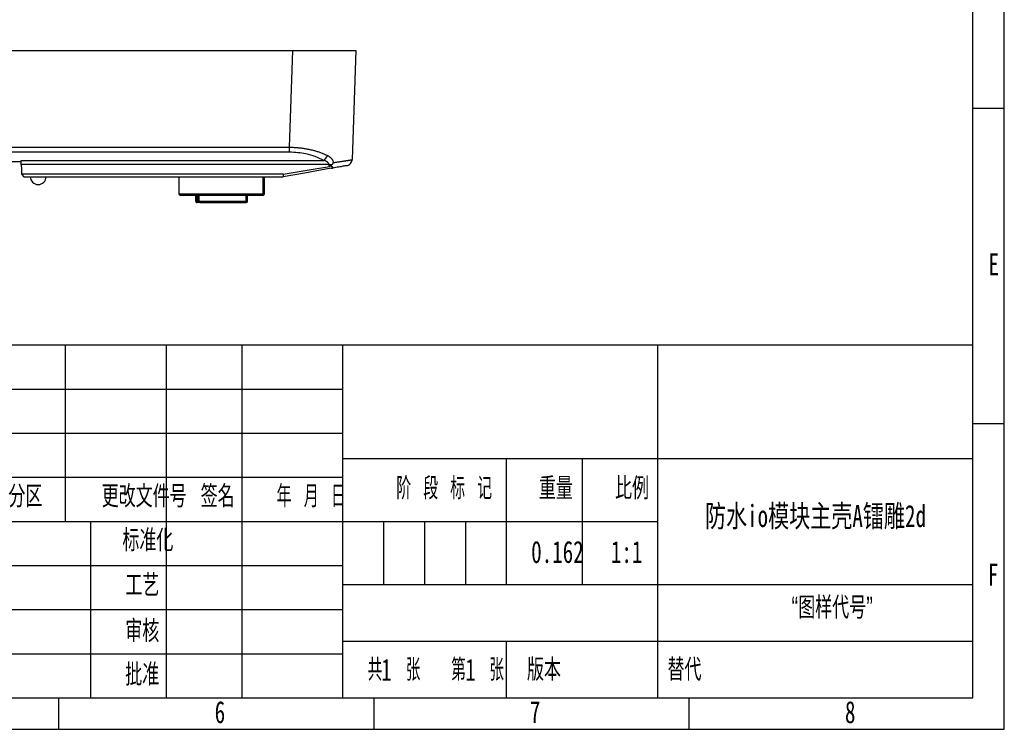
# Model space of a CAD drawing. Header units: millimetres. Extents: x 0 to 1380, y 0 to 297.
# Tile 20 of 60: x 264 to 420, y 0 to 113. Entities that reach past the tile are written whole.
import ezdxf

# ---------------------------------------------------------------- set-up
doc = ezdxf.new("R2010")
doc.units = ezdxf.units.MM
for name, color, linetype in [('10', 7, 'Continuous'), ('5', 7, 'Continuous'), ('9', 7, 'Continuous'), ('SLD-0', 7, 'Continuous')]:
    doc.layers.add(name, color=color, linetype=linetype)
doc.styles.add('SLDTEXTSTYLE0', font='TXT', dxfattribs={"width": 0.7, "bigfont": 'bigfont'})
doc.styles.add('SLDTEXTSTYLE1', font='TXT', dxfattribs={"width": 0.62, "bigfont": 'bigfont'})
doc.styles.add('SLDTEXTSTYLE2', font='TXT', dxfattribs={"width": 0.614286, "bigfont": 'bigfont'})
doc.styles.add('SLDTEXTSTYLE3', font='TXT', dxfattribs={"width": 0.6, "bigfont": 'bigfont'})
doc.styles.add('SLDTEXTSTYLE4', font='TXT', dxfattribs={"width": 0.7})

msp = doc.modelspace()

# ---------------------------------------------------------------- linework, layer by layer
at = {"color": 7, "linetype": 'Continuous', "lineweight": 25}
for p, q in [((107.12, 107.7), (307.13, 107.7)), ((306.59, 92.37), (307.13, 107.7)), ((307.13, 107.7), (317.12, 107.7)), ((317.12, 107.7), (316.52, 90.41)), ((306.59, 91.58), (306.59, 92.37)), ((306.59, 91.58), (218.72, 91.58)), ((264.03, 90.04), (242.85, 90.04)), ((264.03, 90.28), (285.18, 90.28)), ((285.18, 89.61), (264.04, 89.61)), ((285.18, 90.28), (312.02, 90.28)), ((312.88, 89.61), (285.18, 89.61)), ((285.18, 88.1), (264.07, 88.1)), ((264.07, 88.1), (264.07, 88.1)), ((264.07, 88.1), (264.42, 87.7)), ((264.42, 87.7), (305.61, 87.7)), ((304.09, 88.1), (285.18, 88.1)), ((289.04, 87.7), (289.04, 84.9)), ((302.39, 84.9), (302.39, 87.7)), ((302.61, 84.9), (302.61, 87.7)), ((305.61, 88.1), (304.09, 88.1)), ((305.61, 88.1), (305.61, 87.7)), ((289.04, 84.9), (289.24, 84.7)), ((295.71, 84.9), (289.04, 84.9)), ((295.71, 84.7), (289.24, 84.7)), ((291.71, 84.7), (291.71, 83.8)), ((292.15, 84.7), (292.15, 83.8)), ((302.39, 84.9), (295.71, 84.9)), ((295.71, 84.7), (295.71, 84.9)), ((302.19, 84.7), (295.71, 84.7)), ((299.71, 83.8), (299.71, 84.7)), ((299.93, 83.8), (299.93, 84.7)), ((302.19, 84.7), (302.39, 84.9)), ((302.41, 84.7), (302.19, 84.7)), ((302.61, 84.9), (302.39, 84.9)), ((302.41, 84.7), (302.61, 84.9)), ((291.73, 83.8), (291.98, 83.8)), ((291.91, 83.6), (291.93, 83.6)), ((292.35, 83.6), (291.93, 83.6)), ((292.35, 83.6), (299.51, 83.6)), ((299.51, 83.6), (299.73, 83.6))]:
    msp.add_line(p, q, dxfattribs=at)
at = {"color": 8, "linetype": 'Continuous', "lineweight": 25}
for p, q in [((291.73, 83.8), (291.73, 84.7)), ((291.98, 83.8), (291.98, 84.7)), ((292.18, 84.7), (292.18, 83.8)), ((291.71, 83.8), (291.73, 83.8)), ((292.15, 83.8), (291.98, 83.8)), ((292.15, 83.8), (292.18, 83.8)), ((292.18, 83.8), (299.71, 83.8)), ((299.71, 83.8), (299.93, 83.8))]:
    msp.add_line(p, q, dxfattribs=at)
at = {"color": 7, "linetype": 'Continuous', "lineweight": 25, "flags": 128}
for points in [[(228.65, 92.37), (272.3, 92.37), (306.59, 92.37)], [(264.04, 89.61), (264.04, 89.81), (264.03, 89.99), (264.03, 90.15), (264.03, 90.28)], [(264.04, 89.61), (264.06, 88.77), (264.07, 88.1)], [(305.61, 88.1), (309.69, 88.79), (312.91, 89.34)], [(313.22, 89.03), (308.96, 88.28), (305.61, 87.7)], [(291.98, 83.8), (291.98, 83.76), (291.98, 83.72), (291.97, 83.69), (291.97, 83.66), (291.96, 83.63), (291.95, 83.61), (291.94, 83.6), (291.93, 83.6)]]:
    msp.add_lwpolyline(points, dxfattribs=at)
at = {"color": 7, "linetype": 'Continuous', "lineweight": 25}
for centre, radius, start, end in [((311.18, 91.56), 1.52, 303.1253, 340.8885), ((312.41, 95.26), 5.67, 274.751, 280.0686), ((315.52, 90.44), 1, 279.8738, 309.3874), ((315.52, 90.44), 1, 329.4947, 358), ((266.72, 87.7), 1.25, 180, 270), ((266.72, 87.7), 1.25, 270, 0), ((291.91, 83.8), 0.2, 180, 270), ((291.93, 83.8), 0.2, 179.883, 269.8871), ((292.35, 83.8), 0.2, 180, 270), ((292.37, 83.79), 0.189, 176.6942, 266.2552), ((299.51, 83.8), 0.2, 270, 0), ((299.73, 83.8), 0.2, 270, 0)]:
    msp.add_arc(centre, radius, start, end, dxfattribs=at)
for points, knots in [([(306.59, 92.37), (306.69, 92.37), (306.88, 92.37), (307.17, 92.36), (307.46, 92.34), (307.75, 92.32), (308.04, 92.3), (308.32, 92.27), (308.61, 92.23), (308.9, 92.19), (309.18, 92.14), (309.46, 92.09), (309.74, 92.03), (310.02, 91.97), (310.3, 91.9), (310.57, 91.83), (310.84, 91.75), (311.11, 91.67), (311.37, 91.58), (311.63, 91.49), (311.89, 91.39), (312.14, 91.28), (312.38, 91.18), (312.54, 91.1), (312.62, 91.06)], [0, 0, 0, 0, 0.043133, 0.086382, 0.129765, 0.173299, 0.216998, 0.26088, 0.30496, 0.349253, 0.393776, 0.438544, 0.483571, 0.528872, 0.574462, 0.620354, 0.666564, 0.713103, 0.759986, 0.807226, 0.854834, 0.902825, 0.95121, 1, 1, 1, 1]), ([(312.02, 90.28), (311.59, 90.49), (310.73, 90.91), (309.32, 91.3), (307.92, 91.54), (307.04, 91.56), (306.59, 91.58)], [0, 0, 0, 0, 0.281335, 0.560438, 0.779361, 1, 1, 1, 1]), ([(312.62, 91.06), (312.67, 91.04), (312.76, 90.99), (312.89, 90.91), (313, 90.82), (313.11, 90.73), (313.2, 90.64), (313.29, 90.53), (313.36, 90.42), (313.42, 90.31), (313.48, 90.19), (313.52, 90.06), (313.55, 89.97), (313.56, 89.93)], [0, 0, 0, 0, 0.108927, 0.21288, 0.312206, 0.407306, 0.498636, 0.586709, 0.672097, 0.75543, 0.837382, 0.918663, 1, 1, 1, 1]), ([(312.88, 89.61), (312.88, 89.63), (312.87, 89.68), (312.84, 89.74), (312.81, 89.8), (312.77, 89.86), (312.72, 89.92), (312.66, 89.98), (312.6, 90.03), (312.52, 90.08), (312.44, 90.13), (312.34, 90.17), (312.24, 90.21), (312.13, 90.25), (312.06, 90.27), (312.02, 90.28)], [0, 0, 0, 0, 0.055077, 0.111697, 0.17065, 0.232634, 0.29825, 0.368007, 0.442329, 0.521564, 0.606003, 0.695884, 0.791405, 0.892731, 1, 1, 1, 1]), ([(313.13, 89.37), (313.11, 89.36), (313.09, 89.36), (313.01, 89.35), (312.96, 89.35), (312.91, 89.34)], [0, 0, 0, 0, 0.293155, 0.293155, 1, 1, 1, 1]), ([(313.13, 89.37), (313.16, 89.4), (313.2, 89.43), (313.23, 89.47), (313.26, 89.5), (313.29, 89.54), (313.32, 89.57), (313.35, 89.61), (313.38, 89.64), (313.4, 89.68)], [0, 0, 0, 0, 0.000141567, 0.000141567, 0.000141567, 0.0002826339, 0.0002826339, 0.0002826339, 0.0004246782, 0.0004246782, 0.0004246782, 0.0004246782]), ([(313.22, 89.03), (313.28, 89.04), (313.34, 89.05), (313.44, 89.08), (313.48, 89.1), (313.51, 89.15), (313.51, 89.16), (313.5, 89.2), (313.48, 89.21), (313.43, 89.26), (313.38, 89.28), (313.26, 89.33), (313.2, 89.35), (313.13, 89.37)], [0, 0, 0, 0, 0.125, 0.125, 0.25, 0.25, 0.375, 0.375, 0.5, 0.5, 0.75, 0.75, 1, 1, 1, 1]), ([(315.69, 89.46), (315.65, 89.45), (315.57, 89.43), (314.98, 89.33), (314.2, 89.2), (313.55, 89.08), (313.22, 89.03)], [0, 0, 0, 0, 0.280561, 0.559506, 0.779095, 1, 1, 1, 1]), ([(313.4, 89.68), (313.42, 89.7), (313.45, 89.74), (313.49, 89.8), (313.52, 89.85), (313.54, 89.89), (313.55, 89.91), (313.55, 89.92), (313.56, 89.92), (313.56, 89.93), (313.56, 89.93)], [0, 0, 0, 0, 0.2490117, 0.4999449, 0.7499053, 0.8749395, 0.9375048, 0.9687888, 0.9844263, 1, 1, 1, 1]), ([(313.56, 89.93), (313.63, 89.94), (313.78, 89.96), (313.99, 89.99), (314.19, 90.03), (314.39, 90.06), (314.58, 90.09), (314.75, 90.11), (314.93, 90.14), (315.09, 90.17), (315.24, 90.19), (315.39, 90.21), (315.53, 90.24), (315.65, 90.26), (315.77, 90.28), (315.88, 90.29), (315.99, 90.31), (316.08, 90.33), (316.16, 90.34), (316.24, 90.35), (316.31, 90.36), (316.36, 90.37), (316.41, 90.38), (316.45, 90.39), (316.48, 90.4), (316.5, 90.4), (316.52, 90.4), (316.52, 90.41), (316.52, 90.41)], [0, 0, 0, 0, 0.039773, 0.079432, 0.118978, 0.158413, 0.197737, 0.236951, 0.276057, 0.315056, 0.353949, 0.392736, 0.43142, 0.470001, 0.50848, 0.546859, 0.585138, 0.62332, 0.661404, 0.699393, 0.737287, 0.775087, 0.812796, 0.850413, 0.887941, 0.925381, 0.962733, 1, 1, 1, 1]), ([(316, 89.56), (316.07, 89.61), (316.22, 89.71), (316.37, 89.92), (316.46, 90.15), (316.46, 90.31), (316.46, 90.39)], [0, 0, 0, 0, 0.248849, 0.501563, 0.753352, 1, 1, 1, 1])]:
    msp.add_open_spline(points, degree=3, knots=knots, dxfattribs=at)
msp.add_open_spline([(312.91, 89.34), (312.9, 89.43), (312.89, 89.52), (312.88, 89.61)], degree=3, dxfattribs=at)
at = {"layer": '10', "color": 7, "lineweight": 25}
for p, q in [((271, 61), (271, 33)), ((287, 61), (287, 5)), ((299, 61), (299, 5)), ((315, 61), (315, 5)), ((365, 61), (365, 33)), ((315, 43), (415, 43)), ((340.99, 43), (340.99, 23)), ((353, 43), (353, 23)), ((235, 40), (315, 40)), ((235, 33), (365, 33)), ((275, 33), (275, 5)), ((365, 33), (365, 5)), ((235, 26), (315, 26)), ((315, 23), (415, 23)), ((235, 19), (315, 19)), ((315, 14), (415, 14)), ((235, 12), (315, 12))]:
    msp.add_line(p, q, dxfattribs=at)
at = {"layer": '10', "color": 7}
for p, q in [((235, 54), (315, 54)), ((235, 47), (315, 47))]:
    msp.add_line(p, q, dxfattribs=at)
at = {"layer": '5', "color": 7, "lineweight": 25}
for p, q in [((415, 5), (415, 292)), ((235, 61), (415, 61)), ((0, 5), (415, 5))]:
    msp.add_line(p, q, dxfattribs=at)
at = {"layer": '5'}
for p, q in [((420, 98.5), (415, 98.5)), ((420, 48.5), (415, 48.5)), ((270, 0), (270, 5)), ((320, 0), (320, 5)), ((370, 0), (370, 5))]:
    msp.add_line(p, q, dxfattribs=at)
at = {"layer": '9', "color": 7}
for p, q in [((420, 0), (420, 148.5)), ((0, 0), (420, 0))]:
    msp.add_line(p, q, dxfattribs=at)
at = {"layer": 'SLD-0'}
for p, q in [((321.5, 33), (321.5, 23)), ((328, 33), (328, 23)), ((334.5, 33), (334.5, 23))]:
    msp.add_line(p, q, dxfattribs=at)
at = {"layer": 'SLD-0', "lineweight": 25}
msp.add_line((340.99, 14), (340.99, 5), dxfattribs=at)

# ---------------------------------------------------------------- texts
at = {"layer": '10', "char_height": 3.5}
for s, insert, attachment_point, style in [('E', (418.32, 75.54), 2, 'SLDTEXTSTYLE4'), ('{\\fSimSun|b0|i0|c134|p2;防水io模块主壳A镭雕2d}', (390.04, 35.6), 2, 'SLDTEXTSTYLE4'), ('0.162', (349.1, 29.9), 2, 'SLDTEXTSTYLE4'), ('1:1', (360.08, 29.9), 2, 'SLDTEXTSTYLE4'), ('F', (418.22, 26.29), 2, 'SLDTEXTSTYLE4'), ('“图样代号”', (392.69, 21.05), 2, 'SLDTEXTSTYLE0'), ('1', (321.14, 11.2), 1, 'SLDTEXTSTYLE4'), ('1', (334.48, 11.2), 1, 'SLDTEXTSTYLE4'), ('6', (295.55, 4.48), 2, 'SLDTEXTSTYLE4'), ('7', (345.55, 4.48), 2, 'SLDTEXTSTYLE4'), ('8', (395.55, 4.48), 2, 'SLDTEXTSTYLE4')]:
    msp.add_mtext(s, dxfattribs=dict(at, insert=insert, attachment_point=attachment_point, style=style))
at = {"layer": '10', "color": 7, "char_height": 3.5, "attachment_point": 2}
for s, insert, style in [('分区', (264.68, 38.72), 'SLDTEXTSTYLE0'), ('更改文件号', (283.53, 38.72), 'SLDTEXTSTYLE0'), ('签名', (295.19, 38.72), 'SLDTEXTSTYLE0'), ('年 月 日', (310.04, 38.72), 'SLDTEXTSTYLE1'), ('阶 段 标 记', (331.13, 39.99), 'SLDTEXTSTYLE2'), ('重量', (348.85, 39.99), 'SLDTEXTSTYLE0'), ('比例', (360.94, 39.99), 'SLDTEXTSTYLE0'), ('标准化', (284.12, 31.73), 'SLDTEXTSTYLE0'), ('工艺', (283.24, 24.6), 'SLDTEXTSTYLE0'), ('审核', (283.23, 17.33), 'SLDTEXTSTYLE0'), ('批准', (283.22, 10.44), 'SLDTEXTSTYLE0'), ('共  张', (323.18, 11.2), 'SLDTEXTSTYLE3'), ('第  张', (336.44, 11.2), 'SLDTEXTSTYLE3'), ('版本', (346.96, 11.2), 'SLDTEXTSTYLE0')]:
    msp.add_mtext(s, dxfattribs=dict(at, insert=insert, style=style))
at = {"layer": 'SLD-0', "insert": (366.56, 11.2), "char_height": 3.5, "attachment_point": 1, "style": 'SLDTEXTSTYLE0'}
msp.add_mtext('替代', dxfattribs=at)

doc.saveas('drawing.dxf')
